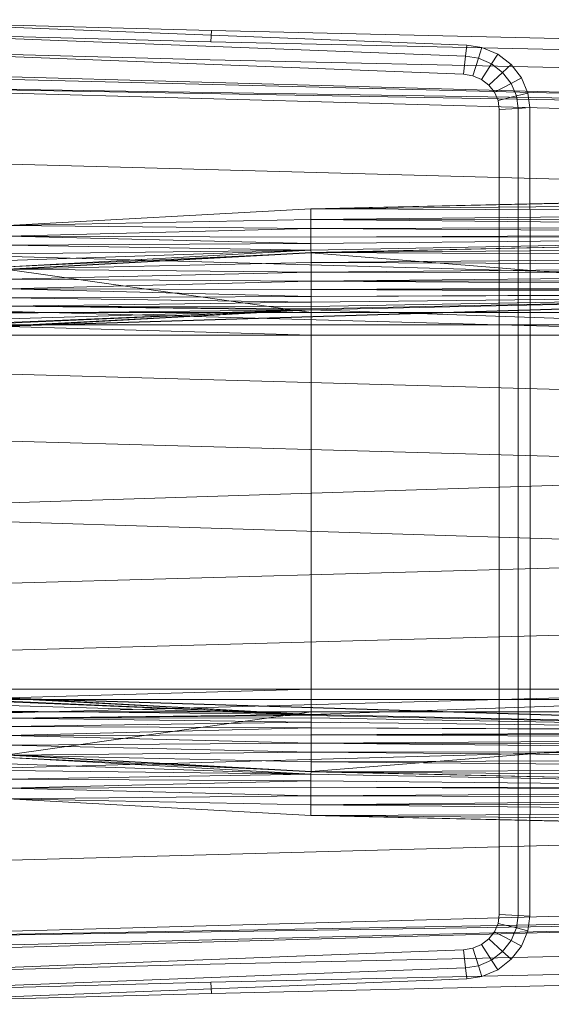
# Model space of a CAD drawing. Header units: metres. Extents: x 391.1 to 427.5, y 12.5 to 28.4.
# Tile 115 of 209: x 406.785 to 406.986, y 26.266 to 26.639. Entities that reach past the tile are written whole.
import ezdxf

# ---------------------------------------------------------------- set-up
doc = ezdxf.new("R2010")
doc.units = ezdxf.units.M
doc.layers.add('A-DETL-____-MBND', color=7, linetype='Continuous', lineweight=18)

# ---------------------------------------------------------------- blocks, each defined once
blk = doc.blocks.new('Family - Inodor PA-152140-03_CLI_AIGUA_P0A')
at = {"layer": 'A-DETL-____-MBND', "color": 253, "true_color": 0xaaaaaa}
for p, q in [((0.40793, 0.38234), (0.25093, 0.38648)), ((0.40793, 0.38234), (0.25093, 0.38648)), ((0.31422, 0.38426), (0.50472, 0.37687)), ((0.31422, 0.38426), (0.50472, 0.37687)), ((0.40776, 0.37812), (0.25097, 0.38225)), ((0.40776, 0.37812), (0.25097, 0.38225)), ((0.40793, 0.38234), (0.40776, 0.37812)), ((0.40776, 0.37812), (0.40793, 0.38234)), ((0.72747, 0.37522), (0.40793, 0.38234)), ((0.72747, 0.37522), (0.40793, 0.38234)), ((0.31404, 0.38004), (0.50425, 0.37265)), ((0.31404, 0.38004), (0.50425, 0.37265)), ((0.72725, 0.371), (0.40776, 0.37812)), ((0.72725, 0.371), (0.40776, 0.37812)), ((0.50472, 0.37687), (0.50425, 0.37265)), ((0.50425, 0.37265), (0.50472, 0.37687)), ((0.50472, 0.37687), (0.51046, 0.37594)), ((0.50472, 0.37687), (0.51046, 0.37594)), ((0.40749, 0.37128), (0.25103, 0.37541)), ((0.40749, 0.37128), (0.25103, 0.37541)), ((0.5035, 0.36584), (0.31375, 0.3732)), ((0.5035, 0.36584), (0.31375, 0.3732)), ((0.31375, 0.3732), (0.5035, 0.36584)), ((0.5035, 0.36584), (0.31375, 0.3732)), ((0.51046, 0.37594), (0.50915, 0.37186)), ((0.50915, 0.37186), (0.51046, 0.37594)), ((0.51046, 0.37594), (0.51645, 0.37337)), ((0.51046, 0.37594), (0.51645, 0.37337)), ((0.51645, 0.37337), (0.5141, 0.36974)), ((0.5141, 0.36974), (0.51645, 0.37337)), ((0.51645, 0.37337), (0.52157, 0.36946)), ((0.51645, 0.37337), (0.52157, 0.36946)), ((0.72691, 0.36417), (0.40749, 0.37128)), ((0.72691, 0.36417), (0.40749, 0.37128)), ((0.50425, 0.37265), (0.5035, 0.36584)), ((0.5035, 0.36584), (0.50425, 0.37265)), ((0.50425, 0.37265), (0.50915, 0.37186)), ((0.50425, 0.37265), (0.50915, 0.37186)), ((0.50915, 0.37186), (0.50704, 0.36527)), ((0.50704, 0.36527), (0.50915, 0.37186)), ((0.50915, 0.37186), (0.5141, 0.36974)), ((0.50915, 0.37186), (0.5141, 0.36974)), ((0.5141, 0.36974), (0.51031, 0.36387)), ((0.51031, 0.36387), (0.5141, 0.36974)), ((0.5141, 0.36974), (0.51833, 0.36651)), ((0.5141, 0.36974), (0.51833, 0.36651)), ((0.52157, 0.36946), (0.51833, 0.36651)), ((0.51833, 0.36651), (0.52157, 0.36946)), ((0.52157, 0.36946), (0.52548, 0.36444)), ((0.52157, 0.36946), (0.52548, 0.36444)), ((0.21652, 0.36797), (0.7262, 0.35389)), ((0.7262, 0.35389), (0.21652, 0.36678)), ((0.50704, 0.36527), (0.5035, 0.36584)), ((0.50704, 0.36527), (0.5035, 0.36584)), ((0.5035, 0.36584), (0.50704, 0.36527)), ((0.50704, 0.36527), (0.5035, 0.36584)), ((0.51833, 0.36651), (0.5131, 0.36173)), ((0.5131, 0.36173), (0.51833, 0.36651)), ((0.51833, 0.36651), (0.52156, 0.36236)), ((0.51833, 0.36651), (0.52156, 0.36236)), ((0.7262, 0.35389), (0.21652, 0.36184)), ((0.7262, 0.35271), (0.21652, 0.36184)), ((0.7262, 0.34776), (0.21652, 0.36184)), ((0.51031, 0.36387), (0.50704, 0.36527)), ((0.51031, 0.36387), (0.50704, 0.36527)), ((0.50704, 0.36527), (0.51031, 0.36387)), ((0.51031, 0.36387), (0.50704, 0.36527)), ((0.5131, 0.36173), (0.51031, 0.36387)), ((0.5131, 0.36173), (0.51031, 0.36387)), ((0.51031, 0.36387), (0.5131, 0.36173)), ((0.5131, 0.36173), (0.51031, 0.36387)), ((0.52156, 0.36236), (0.51523, 0.35899)), ((0.51523, 0.35899), (0.52156, 0.36236)), ((0.52548, 0.36444), (0.52156, 0.36236)), ((0.52156, 0.36236), (0.52548, 0.36444)), ((0.52156, 0.36236), (0.52359, 0.35757)), ((0.52156, 0.36236), (0.52359, 0.35757)), ((0.52548, 0.36444), (0.52793, 0.35865)), ((0.52548, 0.36444), (0.52793, 0.35865)), ((0.51523, 0.35899), (0.5131, 0.36173)), ((0.51523, 0.35899), (0.5131, 0.36173)), ((0.5131, 0.36173), (0.51523, 0.35899)), ((0.51523, 0.35899), (0.5131, 0.36173)), ((0.51657, 0.35583), (0.51523, 0.35899)), ((0.51657, 0.35583), (0.51523, 0.35899)), ((0.51523, 0.35899), (0.51657, 0.35583)), ((0.51657, 0.35583), (0.51523, 0.35899)), ((0.52793, 0.35865), (0.52359, 0.35757)), ((0.52359, 0.35757), (0.52793, 0.35865)), ((0.52793, 0.35865), (0.52867, 0.35316)), ((0.52793, 0.35865), (0.52867, 0.35316)), ((0.52359, 0.35757), (0.51657, 0.35583)), ((0.51657, 0.35583), (0.52359, 0.35757)), ((0.51703, 0.35245), (0.51657, 0.35583)), ((0.51703, 0.35245), (0.51657, 0.35583)), ((0.51657, 0.35583), (0.51703, 0.35245)), ((0.51703, 0.35245), (0.51657, 0.35583)), ((0.52359, 0.35757), (0.52422, 0.35289)), ((0.52359, 0.35757), (0.52422, 0.35289)), ((0.52422, 0.35289), (0.51703, 0.35245)), ((0.51703, 0.35245), (0.52422, 0.35289)), ((0.51707, 0.27622), (0.51703, 0.35245)), ((0.51707, 0.27622), (0.51703, 0.35245)), ((0.51703, 0.35245), (0.51707, 0.27622)), ((0.51707, 0.27622), (0.51703, 0.35245)), ((0.52867, 0.35316), (0.52422, 0.35289)), ((0.52422, 0.35289), (0.52867, 0.35316)), ((0.52422, 0.35289), (0.52427, 0.27623)), ((0.52422, 0.35289), (0.52427, 0.27623)), ((0.52867, 0.35316), (0.52871, 0.27623)), ((0.52867, 0.35316), (0.52871, 0.27623)), ((0.7262, 0.32087), (0.21652, 0.33495)), ((0.44565, 0.31489), (0.7262, 0.32102)), ((0.72555, 0.32088), (0.44565, 0.31489)), ((0.72555, 0.32088), (0.44565, 0.31489)), ((0.72555, 0.31713), (0.44565, 0.31489)), ((0.72555, 0.31713), (0.44565, 0.31489)), ((0.44565, 0.31489), (0.33076, 0.30854)), ((0.72555, 0.31371), (0.44565, 0.31489)), ((0.44565, 0.31489), (0.72555, 0.31371)), ((0.44565, 0.31489), (0.44566, 0.31079)), ((0.44565, 0.31489), (0.44566, 0.31079)), ((0.72555, 0.31371), (0.44566, 0.31079)), ((0.72555, 0.31371), (0.44566, 0.31079)), ((0.44566, 0.31079), (0.33076, 0.30854)), ((0.44566, 0.31079), (0.33076, 0.30854)), ((0.72555, 0.31043), (0.44566, 0.31079)), ((0.44566, 0.31079), (0.72555, 0.31043)), ((0.44566, 0.31079), (0.72555, 0.30799)), ((0.44566, 0.31079), (0.44566, 0.30737)), ((0.44566, 0.31079), (0.72555, 0.30799)), ((0.44566, 0.31079), (0.44566, 0.30737)), ((0.44566, 0.30737), (0.33076, 0.30854)), ((0.33076, 0.30854), (0.44566, 0.30737)), ((0.44566, 0.30737), (0.33077, 0.30444)), ((0.44566, 0.30737), (0.33077, 0.30444)), ((0.72555, 0.30799), (0.44566, 0.30737)), ((0.72555, 0.30799), (0.44566, 0.30737)), ((0.72555, 0.30554), (0.44566, 0.30737)), ((0.44566, 0.30737), (0.72555, 0.30554)), ((0.44566, 0.30737), (0.44566, 0.30409)), ((0.44566, 0.30737), (0.44566, 0.30409)), ((0.44566, 0.30409), (0.33077, 0.30444)), ((0.33077, 0.30444), (0.44566, 0.30409)), ((0.33077, 0.30444), (0.44566, 0.30165)), ((0.33077, 0.30444), (0.44566, 0.30165)), ((0.72555, 0.30554), (0.44566, 0.30409)), ((0.72555, 0.30554), (0.44566, 0.30409)), ((0.72555, 0.30454), (0.44566, 0.30409)), ((0.72555, 0.30454), (0.44566, 0.30165)), ((0.72555, 0.30454), (0.44566, 0.30409)), ((0.72555, 0.30454), (0.44566, 0.2992)), ((0.72555, 0.30454), (0.44566, 0.30165)), ((0.72555, 0.30454), (0.44566, 0.2992)), ((0.44566, 0.30165), (0.44566, 0.30409)), ((0.44566, 0.30409), (0.44566, 0.30165)), ((0.44571, 0.29829), (0.7262, 0.30443)), ((0.7256, 0.30429), (0.44571, 0.29829)), ((0.7256, 0.30429), (0.44571, 0.29829)), ((0.72555, 0.30454), (0.44572, 0.2982)), ((0.72555, 0.30454), (0.44572, 0.2982)), ((0.7262, 0.28584), (0.21652, 0.29991)), ((0.44566, 0.30165), (0.33077, 0.30102)), ((0.44566, 0.30165), (0.33077, 0.30102)), ((0.44566, 0.2992), (0.33077, 0.30102)), ((0.33077, 0.30102), (0.44566, 0.2992)), ((0.44566, 0.2992), (0.33077, 0.29774)), ((0.44566, 0.2992), (0.33077, 0.29285)), ((0.44566, 0.2992), (0.33077, 0.29531)), ((0.44566, 0.2992), (0.33077, 0.29774)), ((0.44566, 0.2992), (0.33077, 0.29285)), ((0.44566, 0.2992), (0.33077, 0.29531)), ((0.44566, 0.2992), (0.44566, 0.30165)), ((0.44566, 0.30165), (0.44566, 0.2992)), ((0.44572, 0.2982), (0.44566, 0.2992)), ((0.44566, 0.2992), (0.44572, 0.2982)), ((0.7256, 0.30052), (0.44571, 0.29829)), ((0.7256, 0.30052), (0.44571, 0.29829)), ((0.44572, 0.2982), (0.33077, 0.29285)), ((0.44572, 0.2982), (0.33077, 0.29285)), ((0.44571, 0.29829), (0.33082, 0.29195)), ((0.44572, 0.2982), (0.33082, 0.29185)), ((0.44572, 0.2982), (0.33082, 0.29185)), ((0.7256, 0.29687), (0.44571, 0.29829)), ((0.44571, 0.29829), (0.7256, 0.29687)), ((0.44571, 0.29829), (0.44571, 0.29452)), ((0.44571, 0.29829), (0.44571, 0.29452)), ((0.44572, 0.2982), (0.44571, 0.27553)), ((0.44572, 0.2982), (0.44571, 0.27553)), ((0.7256, 0.29687), (0.44571, 0.29452)), ((0.7256, 0.29687), (0.44571, 0.29452)), ((0.72561, 0.27553), (0.44572, 0.2982)), ((0.44572, 0.2982), (0.72561, 0.27553)), ((0.44571, 0.29452), (0.33082, 0.29195)), ((0.44571, 0.29452), (0.33082, 0.29195)), ((0.44571, 0.29086), (0.33082, 0.29195)), ((0.33082, 0.29195), (0.44571, 0.29086)), ((0.44571, 0.27553), (0.33082, 0.29185)), ((0.33082, 0.29185), (0.44571, 0.27553)), ((0.7256, 0.29343), (0.44571, 0.29452)), ((0.44571, 0.29452), (0.7256, 0.29343)), ((0.44571, 0.29452), (0.44571, 0.29086)), ((0.44571, 0.29452), (0.44571, 0.29086)), ((0.7256, 0.29343), (0.44571, 0.29086)), ((0.7256, 0.29343), (0.44571, 0.29086)), ((0.44571, 0.29086), (0.33082, 0.28818)), ((0.44571, 0.29086), (0.33082, 0.28818)), ((0.44571, 0.28743), (0.33082, 0.28818)), ((0.33082, 0.28818), (0.44571, 0.28743)), ((0.44571, 0.28743), (0.33082, 0.28452)), ((0.44571, 0.28743), (0.33082, 0.28452)), ((0.7256, 0.29033), (0.44571, 0.29086)), ((0.44571, 0.29086), (0.7256, 0.29033)), ((0.44571, 0.29086), (0.44571, 0.28743)), ((0.44571, 0.29086), (0.44571, 0.28743)), ((0.7256, 0.29033), (0.44571, 0.28743)), ((0.7256, 0.29033), (0.44571, 0.28743)), ((0.7256, 0.28766), (0.44571, 0.28743)), ((0.7256, 0.28766), (0.44571, 0.28743)), ((0.7256, 0.28548), (0.44571, 0.28743)), ((0.44571, 0.28743), (0.7256, 0.28548)), ((0.44571, 0.28743), (0.44571, 0.28433)), ((0.44571, 0.28743), (0.44571, 0.28433)), ((0.44571, 0.28433), (0.33082, 0.28452)), ((0.33082, 0.28452), (0.44571, 0.28433)), ((0.33082, 0.28452), (0.44571, 0.28165)), ((0.33082, 0.28452), (0.44571, 0.28165)), ((0.7256, 0.28548), (0.44571, 0.28433)), ((0.7256, 0.28548), (0.44571, 0.28433)), ((0.7256, 0.28388), (0.44571, 0.28433)), ((0.44571, 0.28433), (0.44571, 0.28165)), ((0.44571, 0.28433), (0.7256, 0.28388)), ((0.44571, 0.28433), (0.7256, 0.2829)), ((0.44571, 0.28433), (0.7256, 0.2829)), ((0.44571, 0.28433), (0.44571, 0.28165)), ((0.7256, 0.28259), (0.2042, 0.26645)), ((0.7256, 0.28259), (0.21593, 0.26697)), ((0.7256, 0.28259), (0.21593, 0.26697)), ((0.44571, 0.28165), (0.33082, 0.28109)), ((0.44571, 0.28165), (0.33082, 0.28109)), ((0.44571, 0.27948), (0.33082, 0.28109)), ((0.33082, 0.28109), (0.44571, 0.27948)), ((0.7256, 0.2829), (0.44571, 0.28165)), ((0.7256, 0.2829), (0.44571, 0.28165)), ((0.7256, 0.28259), (0.44571, 0.27659)), ((0.7256, 0.28259), (0.44571, 0.28165)), ((0.7256, 0.28259), (0.44571, 0.27948)), ((0.7256, 0.28259), (0.44571, 0.28165)), ((0.7256, 0.28259), (0.44571, 0.27788)), ((0.7256, 0.28259), (0.44571, 0.27948)), ((0.7256, 0.28259), (0.44571, 0.2769)), ((0.7256, 0.28259), (0.44571, 0.27788)), ((0.7256, 0.28259), (0.44571, 0.27659)), ((0.7256, 0.28259), (0.44571, 0.2769)), ((0.7256, 0.28259), (0.44571, 0.27659)), ((0.7256, 0.28259), (0.44571, 0.27659)), ((0.44571, 0.27948), (0.44571, 0.28165)), ((0.44571, 0.28165), (0.44571, 0.27948)), ((0.44571, 0.27659), (0.21593, 0.26697)), ((0.44571, 0.27659), (0.21593, 0.26697)), ((0.7262, 0.26508), (0.21652, 0.27916)), ((0.44571, 0.27948), (0.33082, 0.27799)), ((0.44571, 0.27948), (0.33082, 0.27799)), ((0.44571, 0.27788), (0.33082, 0.27799)), ((0.33082, 0.27799), (0.44571, 0.27788)), ((0.33082, 0.27799), (0.44571, 0.2769)), ((0.33082, 0.27799), (0.44571, 0.2769)), ((0.33082, 0.27799), (0.44571, 0.27659)), ((0.33082, 0.27799), (0.44571, 0.27659)), ((0.44571, 0.27659), (0.33082, 0.27024)), ((0.44571, 0.27659), (0.33082, 0.27531)), ((0.44571, 0.27659), (0.33082, 0.27314)), ((0.44571, 0.27659), (0.33082, 0.27531)), ((0.44571, 0.27659), (0.33082, 0.27154)), ((0.44571, 0.27659), (0.33082, 0.27314)), ((0.44571, 0.27659), (0.33082, 0.27056)), ((0.44571, 0.27659), (0.33082, 0.27154)), ((0.44571, 0.27659), (0.33082, 0.27024)), ((0.44571, 0.27659), (0.33082, 0.27056)), ((0.44571, 0.27659), (0.33082, 0.27024)), ((0.44571, 0.27659), (0.33082, 0.27024)), ((0.44571, 0.27788), (0.44571, 0.27948)), ((0.44571, 0.27948), (0.44571, 0.27788)), ((0.44571, 0.2769), (0.44571, 0.27788)), ((0.44571, 0.27788), (0.44571, 0.2769)), ((0.44571, 0.27659), (0.44571, 0.2769)), ((0.44571, 0.2769), (0.44571, 0.27659)), ((0.72561, 0.26697), (0.44571, 0.27659)), ((0.44571, 0.27659), (0.44571, 0.26697)), ((0.44571, 0.27659), (0.72561, 0.26697)), ((0.44571, 0.27659), (0.44571, 0.26697)), ((0.51707, 0.12377), (0.51707, 0.27622)), ((0.51707, 0.12377), (0.51707, 0.27622)), ((0.51707, 0.27622), (0.51707, 0.12377)), ((0.51707, 0.12377), (0.51707, 0.27622)), ((0.52427, 0.27623), (0.52427, 0.12377)), ((0.52427, 0.27623), (0.52427, 0.12377)), ((0.52871, 0.27623), (0.52871, 0.12377)), ((0.52871, 0.27623), (0.52871, 0.12377)), ((0.44571, 0.27553), (0.33082, 0.27553)), ((0.44571, 0.27553), (0.33082, 0.27553)), ((0.72561, 0.27553), (0.44571, 0.27553)), ((0.72561, 0.27553), (0.44571, 0.27553)), ((0.44571, 0.27553), (0.44571, 0.27086)), ((0.44571, 0.27553), (0.44571, 0.27086)), ((0.44571, 0.27086), (0.33082, 0.27086)), ((0.44571, 0.27086), (0.33082, 0.27086)), ((0.44571, 0.26697), (0.33082, 0.27024)), ((0.44571, 0.26697), (0.33082, 0.27024)), ((0.72561, 0.27086), (0.44571, 0.27086)), ((0.72561, 0.27086), (0.44571, 0.27086)), ((0.44571, 0.26697), (0.44571, 0.27086)), ((0.44571, 0.27086), (0.44571, 0.26697)), ((0.33082, 0.26697), (0.44571, 0.26697)), ((0.44571, 0.26697), (0.33082, 0.26697)), ((0.44571, 0.26697), (0.33082, 0.26697)), ((0.44571, 0.26697), (0.33082, 0.26697)), ((0.44571, 0.26697), (0.72561, 0.26697)), ((0.72561, 0.26697), (0.44571, 0.26697)), ((0.44571, 0.26697), (0.44571, 0.13288)), ((0.44571, 0.26697), (0.44571, 0.13288)), ((0.72561, 0.26697), (0.44571, 0.26697)), ((0.72561, 0.26697), (0.44571, 0.26697)), ((0.44571, 0.26697), (0.44571, 0.13288)), ((0.44571, 0.26697), (0.44571, 0.13288)), ((0.7262, 0.24131), (0.21652, 0.25539)), ((0.7262, 0.2159), (0.21652, 0.22997)), ((0.7262, 0.2159), (0.21652, 0.19991)), ((0.7262, 0.18393), (0.21652, 0.19991)), ((0.7262, 0.18393), (0.21652, 0.16986)), ((0.7262, 0.15852), (0.21652, 0.14444)), ((0.7262, 0.13475), (0.21652, 0.12067)), ((0.2042, 0.1334), (0.7256, 0.11726)), ((0.7262, 0.11723), (0.2042, 0.1334)), ((0.2042, 0.1334), (0.7256, 0.11726)), ((0.21593, 0.13288), (0.7256, 0.11726)), ((0.21593, 0.13288), (0.44571, 0.12326)), ((0.21593, 0.13288), (0.44571, 0.12326)), ((0.21593, 0.13288), (0.7256, 0.11726)), ((0.44571, 0.13288), (0.33082, 0.13288)), ((0.44571, 0.13288), (0.33082, 0.13288)), ((0.44571, 0.13288), (0.33082, 0.13288)), ((0.44571, 0.13288), (0.33082, 0.1296)), ((0.44571, 0.13288), (0.33082, 0.13288)), ((0.44571, 0.13288), (0.33082, 0.1296)), ((0.72561, 0.13288), (0.44571, 0.13288)), ((0.72561, 0.13288), (0.44571, 0.13288)), ((0.44571, 0.13288), (0.44571, 0.12899)), ((0.44571, 0.13288), (0.44571, 0.12899)), ((0.72561, 0.13288), (0.44571, 0.13288)), ((0.72561, 0.13288), (0.44571, 0.12326)), ((0.72561, 0.13288), (0.44571, 0.13288)), ((0.44571, 0.12326), (0.44571, 0.13288)), ((0.72561, 0.13288), (0.44571, 0.12326)), ((0.44571, 0.13288), (0.44571, 0.12326)), ((0.44571, 0.12326), (0.33082, 0.1296)), ((0.33082, 0.1296), (0.44571, 0.12326)), ((0.44571, 0.12326), (0.33082, 0.1296)), ((0.33082, 0.1296), (0.44571, 0.12326)), ((0.44571, 0.12326), (0.33082, 0.12929)), ((0.33082, 0.12929), (0.44571, 0.12326)), ((0.44571, 0.12899), (0.33082, 0.12899)), ((0.44571, 0.12899), (0.33082, 0.12899)), ((0.44571, 0.12326), (0.33082, 0.12831)), ((0.33082, 0.12831), (0.44571, 0.12326)), ((0.72561, 0.12899), (0.44571, 0.12899)), ((0.72561, 0.12899), (0.44571, 0.12899)), ((0.44571, 0.12899), (0.44571, 0.12431)), ((0.44571, 0.12899), (0.44571, 0.12431)), ((0.44571, 0.12326), (0.33082, 0.12671)), ((0.33082, 0.12671), (0.44571, 0.12326)), ((0.44571, 0.12326), (0.33082, 0.12454)), ((0.33082, 0.12454), (0.44571, 0.12326)), ((0.44571, 0.12431), (0.33082, 0.12431)), ((0.44571, 0.12431), (0.33082, 0.10799)), ((0.44571, 0.12431), (0.33082, 0.12431)), ((0.44571, 0.12431), (0.33082, 0.10799)), ((0.44571, 0.12326), (0.33082, 0.12186)), ((0.44571, 0.12326), (0.33082, 0.12186)), ((0.72561, 0.12431), (0.44571, 0.12431)), ((0.72561, 0.12431), (0.44571, 0.12431)), ((0.44572, 0.10165), (0.44571, 0.12431)), ((0.44571, 0.12431), (0.44572, 0.10165)), ((0.7256, 0.11726), (0.44571, 0.12326)), ((0.44571, 0.12326), (0.44571, 0.12295)), ((0.44571, 0.12326), (0.7256, 0.11726)), ((0.44571, 0.12326), (0.44571, 0.12295)), ((0.7256, 0.11726), (0.44571, 0.12326)), ((0.44571, 0.12326), (0.7256, 0.11726)), ((0.72561, 0.12431), (0.44572, 0.10165)), ((0.72561, 0.12431), (0.44572, 0.10165)), ((0.51703, 0.04754), (0.51707, 0.12377)), ((0.51703, 0.04754), (0.51707, 0.12377)), ((0.51707, 0.12377), (0.51703, 0.04754)), ((0.51703, 0.04754), (0.51707, 0.12377)), ((0.52427, 0.12377), (0.52422, 0.0471)), ((0.52427, 0.12377), (0.52422, 0.0471)), ((0.52871, 0.12377), (0.52867, 0.04683)), ((0.52871, 0.12377), (0.52867, 0.04683)), ((0.44571, 0.12295), (0.33082, 0.12186)), ((0.44571, 0.12295), (0.33082, 0.12186)), ((0.44571, 0.12197), (0.33082, 0.12186)), ((0.44571, 0.12197), (0.33082, 0.12186)), ((0.44571, 0.12037), (0.33082, 0.12186)), ((0.33082, 0.12186), (0.44571, 0.12037)), ((0.44571, 0.12037), (0.33082, 0.11876)), ((0.44571, 0.12037), (0.33082, 0.11876)), ((0.7256, 0.11726), (0.44571, 0.12295)), ((0.44571, 0.12295), (0.44571, 0.12197)), ((0.44571, 0.12295), (0.7256, 0.11726)), ((0.44571, 0.12295), (0.44571, 0.12197)), ((0.7256, 0.11726), (0.44571, 0.12197)), ((0.44571, 0.12197), (0.44571, 0.12037)), ((0.44571, 0.12197), (0.7256, 0.11726)), ((0.44571, 0.12197), (0.44571, 0.12037)), ((0.7256, 0.11726), (0.44571, 0.12037)), ((0.44571, 0.12037), (0.44571, 0.11819)), ((0.44571, 0.12037), (0.7256, 0.11726)), ((0.44571, 0.12037), (0.44571, 0.11819)), ((0.44571, 0.11819), (0.33082, 0.11876)), ((0.33082, 0.11876), (0.44571, 0.11819)), ((0.44571, 0.11819), (0.33082, 0.11533)), ((0.44571, 0.11819), (0.33082, 0.11533)), ((0.7256, 0.11726), (0.44571, 0.11819)), ((0.44571, 0.11819), (0.7256, 0.11726)), ((0.44571, 0.11819), (0.7256, 0.11694)), ((0.44571, 0.11819), (0.7256, 0.11694)), ((0.44571, 0.11819), (0.44571, 0.11552)), ((0.44571, 0.11819), (0.44571, 0.11552)), ((0.7256, 0.11694), (0.44571, 0.11552)), ((0.7256, 0.11694), (0.44571, 0.11552)), ((0.7256, 0.11596), (0.44571, 0.11552)), ((0.7256, 0.11596), (0.44571, 0.11552)), ((0.7262, 0.11399), (0.21652, 0.09991)), ((0.44571, 0.11552), (0.33082, 0.11533)), ((0.44571, 0.11552), (0.33082, 0.11533)), ((0.44571, 0.11242), (0.33082, 0.11533)), ((0.33082, 0.11533), (0.44571, 0.11242)), ((0.44571, 0.11242), (0.33082, 0.11167)), ((0.44571, 0.11242), (0.33082, 0.11167)), ((0.7256, 0.11436), (0.44571, 0.11552)), ((0.44571, 0.11552), (0.44571, 0.11242)), ((0.44571, 0.11552), (0.7256, 0.11436)), ((0.44571, 0.11552), (0.44571, 0.11242)), ((0.7256, 0.11436), (0.44571, 0.11242)), ((0.7256, 0.11436), (0.44571, 0.11242)), ((0.7256, 0.11219), (0.44571, 0.11242)), ((0.44571, 0.11242), (0.7256, 0.11219)), ((0.44571, 0.11242), (0.7256, 0.10951)), ((0.44571, 0.11242), (0.44571, 0.10898)), ((0.44571, 0.11242), (0.7256, 0.10951)), ((0.44571, 0.11242), (0.44571, 0.10898)), ((0.44571, 0.10898), (0.33082, 0.11167)), ((0.33082, 0.11167), (0.44571, 0.10898)), ((0.44571, 0.10898), (0.33082, 0.1079)), ((0.44571, 0.10898), (0.33082, 0.1079)), ((0.7256, 0.10951), (0.44571, 0.10898)), ((0.7256, 0.10951), (0.44571, 0.10898)), ((0.7256, 0.10641), (0.44571, 0.10898)), ((0.44571, 0.10898), (0.44571, 0.10533)), ((0.44571, 0.10898), (0.7256, 0.10641)), ((0.44571, 0.10898), (0.44571, 0.10533)), ((0.44572, 0.10165), (0.33077, 0.10699)), ((0.33077, 0.10699), (0.44566, 0.10065)), ((0.33077, 0.10699), (0.44572, 0.10165)), ((0.33077, 0.10699), (0.44566, 0.10065)), ((0.44566, 0.10065), (0.33077, 0.10454)), ((0.33077, 0.10454), (0.44566, 0.10065)), ((0.44572, 0.10165), (0.33082, 0.10799)), ((0.33082, 0.10799), (0.44572, 0.10165)), ((0.44571, 0.10533), (0.33082, 0.1079)), ((0.33082, 0.1079), (0.44571, 0.10533)), ((0.33082, 0.1079), (0.44571, 0.10156)), ((0.7256, 0.10641), (0.44571, 0.10533)), ((0.7256, 0.10641), (0.44571, 0.10533)), ((0.44571, 0.10533), (0.44571, 0.10156)), ((0.7256, 0.10298), (0.44571, 0.10533)), ((0.44571, 0.10533), (0.7256, 0.10298)), ((0.44571, 0.10533), (0.44571, 0.10156)), ((0.44566, 0.10065), (0.33077, 0.1021)), ((0.33077, 0.1021), (0.44566, 0.10065)), ((0.44572, 0.10165), (0.44566, 0.10065)), ((0.44572, 0.10165), (0.44566, 0.10065)), ((0.7256, 0.10298), (0.44571, 0.10156)), ((0.7256, 0.10298), (0.44571, 0.10156)), ((0.7256, 0.09932), (0.44571, 0.10156)), ((0.44571, 0.10156), (0.7256, 0.09932)), ((0.44571, 0.10156), (0.7256, 0.09555)), ((0.7262, 0.09542), (0.44571, 0.10156)), ((0.44571, 0.10156), (0.7256, 0.09555)), ((0.72555, 0.09531), (0.44572, 0.10165)), ((0.44572, 0.10165), (0.72555, 0.09531)), ((0.44566, 0.10065), (0.33077, 0.09882)), ((0.44566, 0.10065), (0.33077, 0.09882)), ((0.44566, 0.0982), (0.33077, 0.09882)), ((0.33077, 0.09882), (0.44566, 0.0982)), ((0.44566, 0.0982), (0.33077, 0.0954)), ((0.44566, 0.0982), (0.33077, 0.0954)), ((0.72555, 0.09531), (0.44566, 0.10065)), ((0.44566, 0.10065), (0.44566, 0.0982)), ((0.44566, 0.10065), (0.72555, 0.09531)), ((0.44566, 0.10065), (0.44566, 0.0982)), ((0.72555, 0.09531), (0.44566, 0.0982)), ((0.44566, 0.0982), (0.44566, 0.09576)), ((0.44566, 0.0982), (0.72555, 0.09531)), ((0.44566, 0.0982), (0.44566, 0.09576)), ((0.44566, 0.09576), (0.33077, 0.0954)), ((0.44566, 0.09576), (0.33077, 0.0954)), ((0.44566, 0.09248), (0.33077, 0.0954)), ((0.33077, 0.0954), (0.44566, 0.09248)), ((0.72555, 0.09531), (0.44566, 0.09576)), ((0.44566, 0.09576), (0.44566, 0.09248)), ((0.44566, 0.09576), (0.72555, 0.09531)), ((0.44566, 0.09576), (0.72555, 0.09431)), ((0.44566, 0.09576), (0.72555, 0.09431)), ((0.44566, 0.09576), (0.44566, 0.09248)), ((0.72555, 0.09431), (0.44566, 0.09248)), ((0.72555, 0.09431), (0.44566, 0.09248)), ((0.44566, 0.09248), (0.33076, 0.09131)), ((0.44566, 0.09248), (0.33076, 0.09131)), ((0.44566, 0.08906), (0.33076, 0.09131)), ((0.33076, 0.09131), (0.44566, 0.08906)), ((0.33076, 0.09131), (0.44566, 0.08497)), ((0.72555, 0.09185), (0.44566, 0.09248)), ((0.44566, 0.09248), (0.72555, 0.09185)), ((0.44566, 0.09248), (0.44566, 0.08906)), ((0.44566, 0.09248), (0.44566, 0.08906)), ((0.72555, 0.09185), (0.44566, 0.08906)), ((0.72555, 0.09185), (0.44566, 0.08906)), ((0.72555, 0.08942), (0.44566, 0.08906)), ((0.72555, 0.08942), (0.44566, 0.08906)), ((0.44566, 0.08906), (0.44566, 0.08497)), ((0.72555, 0.08614), (0.44566, 0.08906)), ((0.44566, 0.08906), (0.72555, 0.08614)), ((0.44566, 0.08906), (0.44566, 0.08497)), ((0.72555, 0.08614), (0.44566, 0.08497)), ((0.72555, 0.08614), (0.44566, 0.08497)), ((0.72555, 0.08272), (0.44566, 0.08497)), ((0.44566, 0.08497), (0.72555, 0.08272)), ((0.44566, 0.08497), (0.72555, 0.07896)), ((0.7262, 0.07882), (0.44566, 0.08497)), ((0.44566, 0.08497), (0.72555, 0.07896)), ((0.7262, 0.07896), (0.21652, 0.06488)), ((0.7262, 0.05207), (0.21652, 0.03799)), ((0.7262, 0.04712), (0.21652, 0.03799)), ((0.7262, 0.04594), (0.21652, 0.03799)), ((0.7262, 0.04594), (0.21652, 0.03305)), ((0.7262, 0.04594), (0.21652, 0.03186)), ((0.51657, 0.04416), (0.51703, 0.04754)), ((0.51657, 0.04416), (0.51703, 0.04754)), ((0.51703, 0.04754), (0.51657, 0.04416)), ((0.51657, 0.04416), (0.51703, 0.04754)), ((0.52422, 0.0471), (0.51703, 0.04754)), ((0.51703, 0.04754), (0.52422, 0.0471)), ((0.52422, 0.0471), (0.52359, 0.04242)), ((0.52422, 0.0471), (0.52359, 0.04242)), ((0.52867, 0.04683), (0.52422, 0.0471)), ((0.52422, 0.0471), (0.52867, 0.04683)), ((0.52867, 0.04683), (0.52793, 0.04135)), ((0.52867, 0.04683), (0.52793, 0.04135)), ((0.51523, 0.041), (0.51657, 0.04416)), ((0.51523, 0.041), (0.51657, 0.04416)), ((0.51657, 0.04416), (0.51523, 0.041)), ((0.51523, 0.041), (0.51657, 0.04416)), ((0.52359, 0.04242), (0.51657, 0.04416)), ((0.51657, 0.04416), (0.52359, 0.04242)), ((0.52359, 0.04242), (0.52156, 0.03763)), ((0.52359, 0.04242), (0.52156, 0.03763)), ((0.52793, 0.04135), (0.52359, 0.04242)), ((0.52359, 0.04242), (0.52793, 0.04135)), ((0.52793, 0.04135), (0.52548, 0.03555)), ((0.52793, 0.04135), (0.52548, 0.03555)), ((0.51031, 0.03612), (0.5131, 0.03826)), ((0.51031, 0.03612), (0.5131, 0.03826)), ((0.5131, 0.03826), (0.51031, 0.03612)), ((0.51031, 0.03612), (0.5131, 0.03826)), ((0.5131, 0.03826), (0.51523, 0.041)), ((0.5131, 0.03826), (0.51523, 0.041)), ((0.51523, 0.041), (0.5131, 0.03826)), ((0.5131, 0.03826), (0.51523, 0.041)), ((0.51833, 0.03349), (0.5131, 0.03826)), ((0.5131, 0.03826), (0.51833, 0.03349)), ((0.52156, 0.03763), (0.51523, 0.041)), ((0.51523, 0.041), (0.52156, 0.03763)), ((0.52156, 0.03763), (0.51833, 0.03349)), ((0.52156, 0.03763), (0.51833, 0.03349)), ((0.52548, 0.03555), (0.52156, 0.03763)), ((0.52156, 0.03763), (0.52548, 0.03555)), ((0.40749, 0.0287), (0.72691, 0.03582)), ((0.40749, 0.0287), (0.72691, 0.03582)), ((0.44025, 0.03169), (0.5035, 0.03415)), ((0.44025, 0.03169), (0.5035, 0.03415)), ((0.5035, 0.03415), (0.44025, 0.03169)), ((0.44025, 0.03169), (0.5035, 0.03415)), ((0.5035, 0.03415), (0.50704, 0.03472)), ((0.5035, 0.03415), (0.50704, 0.03472)), ((0.50704, 0.03472), (0.5035, 0.03415)), ((0.5035, 0.03415), (0.50704, 0.03472)), ((0.50425, 0.02734), (0.5035, 0.03415)), ((0.5035, 0.03415), (0.50425, 0.02734)), ((0.50704, 0.03472), (0.51031, 0.03612)), ((0.50704, 0.03472), (0.51031, 0.03612)), ((0.51031, 0.03612), (0.50704, 0.03472)), ((0.50704, 0.03472), (0.51031, 0.03612)), ((0.50915, 0.02813), (0.50704, 0.03472)), ((0.50704, 0.03472), (0.50915, 0.02813)), ((0.5141, 0.03025), (0.51031, 0.03612)), ((0.51031, 0.03612), (0.5141, 0.03025)), ((0.52548, 0.03555), (0.52157, 0.03054)), ((0.52548, 0.03555), (0.52157, 0.03054)), ((0.31375, 0.02678), (0.44025, 0.03169)), ((0.31375, 0.02678), (0.44025, 0.03169)), ((0.44025, 0.03169), (0.31375, 0.02678)), ((0.31375, 0.02678), (0.44025, 0.03169)), ((0.5141, 0.03025), (0.50915, 0.02813)), ((0.5141, 0.03025), (0.50915, 0.02813)), ((0.51833, 0.03349), (0.5141, 0.03025)), ((0.51833, 0.03349), (0.5141, 0.03025)), ((0.51645, 0.02662), (0.5141, 0.03025)), ((0.5141, 0.03025), (0.51645, 0.02662)), ((0.52157, 0.03054), (0.51645, 0.02662)), ((0.52157, 0.03054), (0.51645, 0.02662)), ((0.52157, 0.03054), (0.51833, 0.03349)), ((0.51833, 0.03349), (0.52157, 0.03054)), ((0.25103, 0.02458), (0.40749, 0.0287)), ((0.25103, 0.02458), (0.40749, 0.0287)), ((0.40776, 0.02187), (0.72725, 0.02899)), ((0.40776, 0.02187), (0.72725, 0.02899)), ((0.50425, 0.02734), (0.44054, 0.02486)), ((0.50425, 0.02734), (0.44054, 0.02486)), ((0.50915, 0.02813), (0.50425, 0.02734)), ((0.50915, 0.02813), (0.50425, 0.02734)), ((0.50472, 0.02313), (0.50425, 0.02734)), ((0.50425, 0.02734), (0.50472, 0.02313)), ((0.51046, 0.02405), (0.50915, 0.02813)), ((0.50915, 0.02813), (0.51046, 0.02405)), ((0.51645, 0.02662), (0.51046, 0.02405)), ((0.51645, 0.02662), (0.51046, 0.02405)), ((0.44054, 0.02486), (0.31404, 0.01995)), ((0.44054, 0.02486), (0.31404, 0.01995)), ((0.40793, 0.01764), (0.72747, 0.02477)), ((0.40793, 0.01764), (0.72747, 0.02477)), ((0.50472, 0.02313), (0.44073, 0.02064)), ((0.50472, 0.02313), (0.44073, 0.02064)), ((0.51046, 0.02405), (0.50472, 0.02313)), ((0.51046, 0.02405), (0.50472, 0.02313)), ((0.25097, 0.01774), (0.40776, 0.02187)), ((0.25097, 0.01774), (0.40776, 0.02187)), ((0.44073, 0.02064), (0.31422, 0.01573)), ((0.44073, 0.02064), (0.31422, 0.01573)), ((0.40793, 0.01764), (0.40776, 0.02187)), ((0.40776, 0.02187), (0.40793, 0.01764)), ((0.25093, 0.01351), (0.40793, 0.01764)), ((0.25093, 0.01351), (0.40793, 0.01764))]:
    blk.add_line(p, q, dxfattribs=at)
blk = doc.blocks.new('LONDR55-XX_ZZ-ARQ-CAA-M3D-Londres55_ifc-1-03_CLI_AIGUA_P0A')
at = {"layer": 'A-DETL-____-MBND', "color": 253, "lineweight": 18, "true_color": 0xaaaaaa}
blk.add_blockref('Family - Inodor PA-152140-03_CLI_AIGUA_P0A', (406.44946, 26.25274), dxfattribs=at)

msp = doc.modelspace()

# ---------------------------------------------------------------- block references
at = {"lineweight": 5}
msp.add_blockref('LONDR55-XX_ZZ-ARQ-CAA-M3D-Londres55_ifc-1-03_CLI_AIGUA_P0A', (0, 0), dxfattribs=at)

doc.saveas('drawing.dxf')
